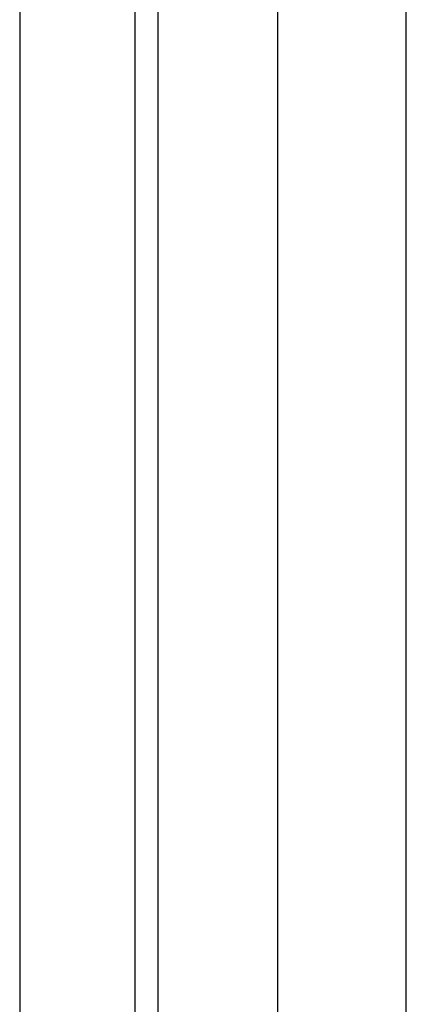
# Model space of a CAD drawing. Header units: millimetres. Extents: x 684 to 1227, y 21 to 405.
# Tile 12 of 28: x 943 to 949, y 218 to 233. Entities that reach past the tile are written whole.
import ezdxf

# ---------------------------------------------------------------- set-up
doc = ezdxf.new("R2010")
doc.units = ezdxf.units.MM
doc.header["$LTSCALE"] = 2
doc.layers.add('1轮廓实线层', color=7, linetype='Continuous')

msp = doc.modelspace()

# ---------------------------------------------------------------- linework, layer by layer
at = {"layer": '1轮廓实线层'}
for p, q in [((943.211, 291.917), (943.211, 178.317)), ((945.004, 178.471), (945.004, 291.764)), ((945.004, 178.471), (945.004, 291.764)), ((945.357, 291.764), (945.357, 178.471)), ((945.357, 291.764), (945.357, 178.471)), ((947.211, 289.91), (947.211, 180.324)), ((949.211, 209.517), (949.211, 266.434))]:
    msp.add_line(p, q, dxfattribs=at)

doc.saveas('drawing.dxf')
